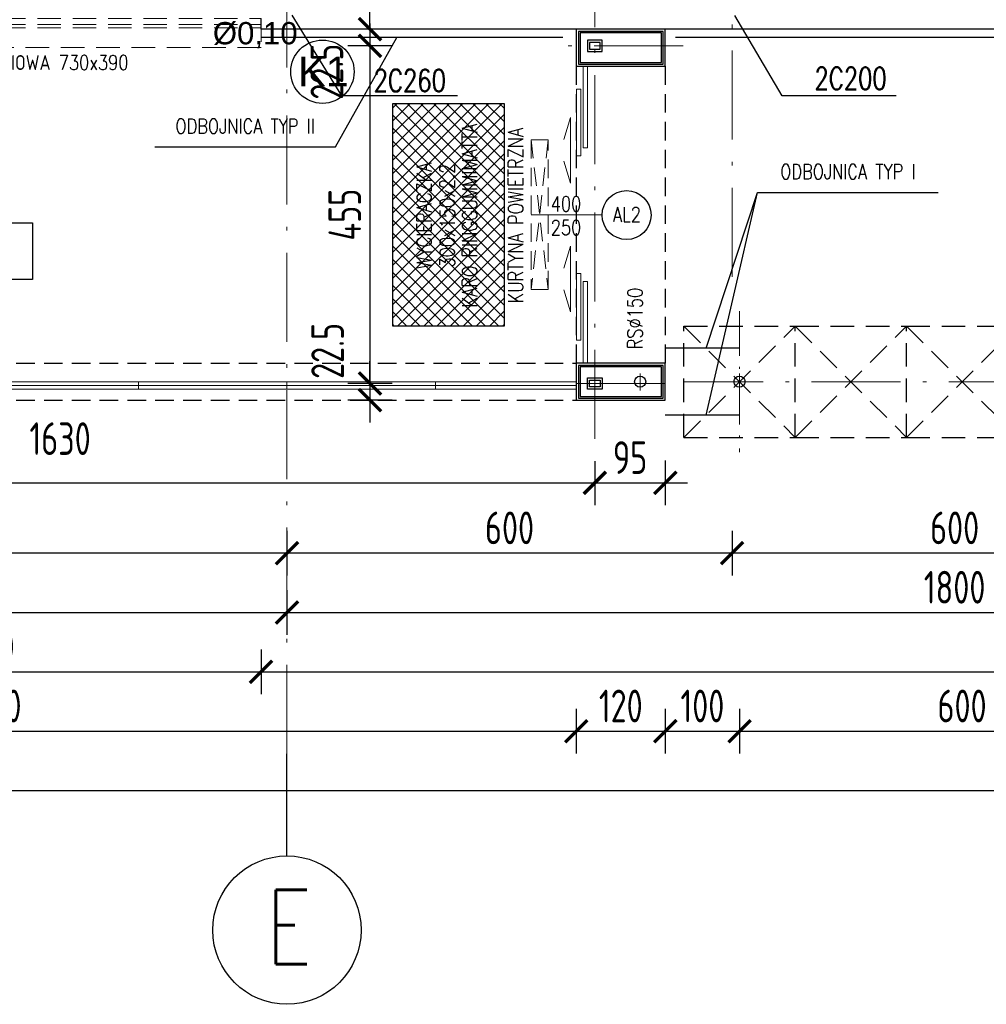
# Model space of a CAD drawing. Extents: x 153948 to 285449, y -89387 to -60195.
# Tile 27 of 108: x 255600 to 256903, y -87017 to -85690. Entities that reach past the tile are written whole.
import ezdxf
from ezdxf.enums import TextEntityAlignment as Align

# ---------------------------------------------------------------- set-up
doc = ezdxf.new("R2010")
doc.units = 0
doc.header["$LTSCALE"] = 100
doc.header["$MEASUREMENT"] = 0
doc.header["$PDMODE"] = 1
for name, pattern in [('ACAD_ISO10W100', [18.5, 12, -3, 0.5, -3]), ('DASHED2', [0.375, 0.25, -0.125]), ('HIDDEN2', [4.7625, 3.175, -1.5875])]:
    doc.linetypes.add(name, pattern=pattern)
doc.layers.get('0').update_dxf_attribs({"linetype": 'CONTINUOUS'})
doc.layers.get('DEFPOINTS').update_dxf_attribs({"linetype": 'CONTINUOUS'})
for name, color, linetype in [('_INST OPIS', 7, 'CONTINUOUS'), ('K-STA', 2, 'CONTINUOUS'), ('NADPROŻA', 8, 'DASHED2'), ('OPIS-POM', 2, 'CONTINUOUS'), ('R-----OP', 2, 'CONTINUOUS'), ('RYNNY', 2, 'CONTINUOUS'), ('TEXT', 11, 'CONTINUOUS'), ('TEXT1', 2, 'CONTINUOUS'), ('WIDOK', 11, 'CONTINUOUS'), ('WYMIARY', 1, 'CONTINUOUS')]:
    doc.layers.add(name, color=color, linetype=linetype)
for name, color, linetype, lineweight in [('ALUMINIUM', 5, 'CONTINUOUS', 13), ('OSIE', 8, 'ACAD_ISO10W100', 15), ('PANELE', 3, 'CONTINUOUS', 25)]:
    doc.layers.add(name, color=color, linetype=linetype, lineweight=lineweight)
doc.styles.add('DYBY-NORMALNY-0-8-N', font='ROMANS.SHX', dxfattribs={"width": 0.8})
doc.styles.add('instalacje', font='arial.ttf', dxfattribs={"height": 40})
doc.styles.add('STYLE2', font='isocp.shx', dxfattribs={"width": 0.8})
doc.styles.add('TXT3', font='SIMPLEX.SHX', dxfattribs={"width": 0.75, "height": 40})
doc.dimstyles.new('KRESKI_100', dxfattribs={"dimscale": 20, "dimtxt": 2.2, "dimasz": 1.5, "dimexe": 1.5, "dimexo": 1.5, "dimgap": 0.6, "dimtad": 1, "dimdec": 1, "dimrnd": 0.5, "dimdsep": 46, "dimtxsty": 'STYLE2', "dimblk1": 'ARCHTICK', "dimblk2": 'ARCHTICK', "dimsah": 1, "dimcen": 2.5, "dimdle": 1.5, "dimclrd": 10, "dimclre": 10, "dimclrt": 15, "dimadec": 0, "dimazin": 0, "dimtfac": 1, "dimtdec": 1, "dimtmove": 1, "dimatfit": 3, "dimldrblk": 'ARCHTICK', "dimfxl": 1.5, "dimfxlon": 1, "dimtolj": 1, "dimtzin": 0, "dimarcsym": 0})

# ---------------------------------------------------------------- blocks, each defined once
blk = doc.blocks.new('_ARCHTICK')
at = {"color": 0, "linetype": 'ByBlock', "const_width": 0.15}
blk.add_lwpolyline([(-0.5, -0.5), (0.5, 0.5)], dxfattribs=at)
blk = doc.blocks.new('*D20')
at = {"layer": 'DEFPOINTS', "color": 0, "ltscale": 0.1, "transparency": 16777216}
for p in [(248692.9, -85703), (260307.9, -85703), (260307.9, -86729)]:
    blk.add_point(p, dxfattribs=at)
at = {"layer": 'WYMIARY', "color": 10, "lineweight": -2, "ltscale": 0.1, "transparency": 16777216}
for p, q in [((248692.9, -86699), (248692.9, -86759)), ((260307.9, -86699), (260307.9, -86759)), ((248662.9, -86729), (260337.9, -86729))]:
    blk.add_line(p, q, dxfattribs=at)
at = {"layer": 'WYMIARY', "color": 10, "lineweight": -2, "ltscale": 0.1, "transparency": 16777216, "xscale": 30, "yscale": 30, "zscale": 30, "rotation": 180}
blk.add_blockref('_ARCHTICK', (248692.9, -86729), dxfattribs=at)
at = {"layer": 'WYMIARY', "color": 10, "lineweight": -2, "ltscale": 0.1, "transparency": 16777216, "xscale": 30, "yscale": 30, "zscale": 30}
blk.add_blockref('_ARCHTICK', (260307.9, -86729), dxfattribs=at)
at = {"layer": 'WYMIARY', "color": 15, "ltscale": 0.1, "transparency": 16777216, "insert": (254500.4, -86695), "char_height": 44, "attachment_point": 5, "style": 'STYLE2'}
blk.add_mtext('\\A1;11615', dxfattribs=at)
blk = doc.blocks.new('*D27')
at = {"layer": 'DEFPOINTS', "color": 0, "ltscale": 0.1, "transparency": 16777216}
for p in [(254770.4, -86569), (256350.4, -86569), (256350.4, -86649)]:
    blk.add_point(p, dxfattribs=at)
at = {"layer": 'WYMIARY', "color": 10, "lineweight": -2, "ltscale": 0.1, "transparency": 16777216}
for p, q in [((254770.4, -86619), (254770.4, -86679)), ((256350.4, -86619), (256350.4, -86679)), ((254740.4, -86649), (256380.4, -86649))]:
    blk.add_line(p, q, dxfattribs=at)
at = {"layer": 'WYMIARY', "color": 10, "lineweight": -2, "ltscale": 0.1, "transparency": 16777216, "xscale": 30, "yscale": 30, "zscale": 30, "rotation": 180}
blk.add_blockref('_ARCHTICK', (254770.4, -86649), dxfattribs=at)
at = {"layer": 'WYMIARY', "color": 10, "lineweight": -2, "ltscale": 0.1, "transparency": 16777216, "xscale": 30, "yscale": 30, "zscale": 30}
blk.add_blockref('_ARCHTICK', (256350.4, -86649), dxfattribs=at)
at = {"layer": 'WYMIARY', "color": 15, "ltscale": 0.1, "transparency": 16777216, "insert": (255560.4, -86615), "char_height": 44, "attachment_point": 5, "style": 'STYLE2'}
blk.add_mtext('\\A1;1580', dxfattribs=at)
blk = doc.blocks.new('*D28')
at = {"layer": 'DEFPOINTS', "color": 0, "ltscale": 0.1, "transparency": 16777216}
for p in [(256350.4, -86569), (256470.4, -86569), (256470.4, -86649)]:
    blk.add_point(p, dxfattribs=at)
at = {"layer": 'WYMIARY', "color": 10, "lineweight": -2, "ltscale": 0.1, "transparency": 16777216}
for p, q in [((256350.4, -86619), (256350.4, -86679)), ((256470.4, -86619), (256470.4, -86679)), ((256320.4, -86649), (256500.4, -86649))]:
    blk.add_line(p, q, dxfattribs=at)
at = {"layer": 'WYMIARY', "color": 10, "lineweight": -2, "ltscale": 0.1, "transparency": 16777216, "xscale": 30, "yscale": 30, "zscale": 30, "rotation": 180}
blk.add_blockref('_ARCHTICK', (256350.4, -86649), dxfattribs=at)
at = {"layer": 'WYMIARY', "color": 10, "lineweight": -2, "ltscale": 0.1, "transparency": 16777216, "xscale": 30, "yscale": 30, "zscale": 30}
blk.add_blockref('_ARCHTICK', (256470.4, -86649), dxfattribs=at)
at = {"layer": 'WYMIARY', "color": 15, "ltscale": 0.1, "transparency": 16777216, "insert": (256410.4, -86615), "char_height": 44, "attachment_point": 5, "style": 'STYLE2'}
blk.add_mtext('\\A1;120', dxfattribs=at)
blk = doc.blocks.new('*D29')
at = {"layer": 'DEFPOINTS', "color": 0, "ltscale": 0.1, "transparency": 16777216}
for p in [(256470.4, -86569), (256570.4, -86569), (256570.4, -86649)]:
    blk.add_point(p, dxfattribs=at)
at = {"layer": 'WYMIARY', "color": 10, "lineweight": -2, "ltscale": 0.1, "transparency": 16777216}
for p, q in [((256470.4, -86619), (256470.4, -86679)), ((256570.4, -86619), (256570.4, -86679)), ((256440.4, -86649), (256600.4, -86649))]:
    blk.add_line(p, q, dxfattribs=at)
at = {"layer": 'WYMIARY', "color": 10, "lineweight": -2, "ltscale": 0.1, "transparency": 16777216, "xscale": 30, "yscale": 30, "zscale": 30, "rotation": 180}
blk.add_blockref('_ARCHTICK', (256470.4, -86649), dxfattribs=at)
at = {"layer": 'WYMIARY', "color": 10, "lineweight": -2, "ltscale": 0.1, "transparency": 16777216, "xscale": 30, "yscale": 30, "zscale": 30}
blk.add_blockref('_ARCHTICK', (256570.4, -86649), dxfattribs=at)
at = {"layer": 'WYMIARY', "color": 15, "ltscale": 0.1, "transparency": 16777216, "insert": (256520.4, -86615), "char_height": 44, "attachment_point": 5, "style": 'STYLE2'}
blk.add_mtext('\\A1;100', dxfattribs=at)
blk = doc.blocks.new('*D30')
at = {"layer": 'DEFPOINTS', "color": 0, "ltscale": 0.1, "transparency": 16777216}
for p in [(256570.4, -86273), (257170.4, -86569), (257170.4, -86649)]:
    blk.add_point(p, dxfattribs=at)
at = {"layer": 'WYMIARY', "color": 10, "lineweight": -2, "ltscale": 0.1, "transparency": 16777216}
for p, q in [((256570.4, -86619), (256570.4, -86679)), ((257170.4, -86619), (257170.4, -86679)), ((256540.4, -86649), (257200.4, -86649))]:
    blk.add_line(p, q, dxfattribs=at)
at = {"layer": 'WYMIARY', "color": 10, "lineweight": -2, "ltscale": 0.1, "transparency": 16777216, "xscale": 30, "yscale": 30, "zscale": 30, "rotation": 180}
blk.add_blockref('_ARCHTICK', (256570.4, -86649), dxfattribs=at)
at = {"layer": 'WYMIARY', "color": 10, "lineweight": -2, "ltscale": 0.1, "transparency": 16777216, "xscale": 30, "yscale": 30, "zscale": 30}
blk.add_blockref('_ARCHTICK', (257170.4, -86649), dxfattribs=at)
at = {"layer": 'WYMIARY', "color": 15, "ltscale": 0.1, "transparency": 16777216, "insert": (256870.4, -86615), "char_height": 44, "attachment_point": 5, "style": 'STYLE2'}
blk.add_mtext('\\A1;600', dxfattribs=at)
blk = doc.blocks.new('*D39')
at = {"layer": 'DEFPOINTS', "color": 0, "ltscale": 0.1, "transparency": 16777216}
for p in [(255195.4, -86489), (255925.4, -86489), (255925.4, -86569)]:
    blk.add_point(p, dxfattribs=at)
at = {"layer": 'WYMIARY', "color": 10, "lineweight": -2, "ltscale": 0.1, "transparency": 16777216}
for p, q in [((255195.4, -86539), (255195.4, -86599)), ((255925.4, -86539), (255925.4, -86599)), ((255165.4, -86569), (255955.4, -86569))]:
    blk.add_line(p, q, dxfattribs=at)
at = {"layer": 'WYMIARY', "color": 10, "lineweight": -2, "ltscale": 0.1, "transparency": 16777216, "xscale": 30, "yscale": 30, "zscale": 30, "rotation": 180}
blk.add_blockref('_ARCHTICK', (255195.4, -86569), dxfattribs=at)
at = {"layer": 'WYMIARY', "color": 10, "lineweight": -2, "ltscale": 0.1, "transparency": 16777216, "xscale": 30, "yscale": 30, "zscale": 30}
blk.add_blockref('_ARCHTICK', (255925.4, -86569), dxfattribs=at)
at = {"layer": 'WYMIARY', "color": 15, "ltscale": 0.1, "transparency": 16777216, "insert": (255560.4, -86535), "char_height": 44, "attachment_point": 5, "style": 'STYLE2'}
blk.add_mtext('\\A1;730', dxfattribs=at)
blk = doc.blocks.new('*D40')
at = {"layer": 'DEFPOINTS', "color": 0, "ltscale": 0.1, "transparency": 16777216}
for p in [(255925.4, -85703), (260307.9, -85703), (260307.9, -86569)]:
    blk.add_point(p, dxfattribs=at)
at = {"layer": 'WYMIARY', "color": 10, "lineweight": -2, "ltscale": 0.1, "transparency": 16777216}
for p, q in [((255925.4, -86539), (255925.4, -86599)), ((260307.9, -86539), (260307.9, -86599)), ((255895.4, -86569), (260337.9, -86569))]:
    blk.add_line(p, q, dxfattribs=at)
at = {"layer": 'WYMIARY', "color": 10, "lineweight": -2, "ltscale": 0.1, "transparency": 16777216, "xscale": 30, "yscale": 30, "zscale": 30, "rotation": 180}
blk.add_blockref('_ARCHTICK', (255925.4, -86569), dxfattribs=at)
at = {"layer": 'WYMIARY', "color": 10, "lineweight": -2, "ltscale": 0.1, "transparency": 16777216, "xscale": 30, "yscale": 30, "zscale": 30}
blk.add_blockref('_ARCHTICK', (260307.9, -86569), dxfattribs=at)
at = {"layer": 'WYMIARY', "color": 15, "ltscale": 0.1, "transparency": 16777216, "insert": (258116.7, -86535), "char_height": 44, "attachment_point": 5, "style": 'STYLE2'}
blk.add_mtext('\\A1;4382.5', dxfattribs=at)
blk = doc.blocks.new('*D46')
at = {"layer": 'DEFPOINTS', "color": 0, "ltscale": 0.1, "transparency": 16777216}
for p in [(254160.4, -86409), (255960.4, -86409), (255960.4, -86489)]:
    blk.add_point(p, dxfattribs=at)
at = {"layer": 'WYMIARY', "color": 10, "lineweight": -2, "ltscale": 0.1, "transparency": 16777216}
for p, q in [((254160.4, -86459), (254160.4, -86519)), ((255960.4, -86459), (255960.4, -86519)), ((254130.4, -86489), (255990.4, -86489))]:
    blk.add_line(p, q, dxfattribs=at)
at = {"layer": 'WYMIARY', "color": 10, "lineweight": -2, "ltscale": 0.1, "transparency": 16777216, "xscale": 30, "yscale": 30, "zscale": 30, "rotation": 180}
blk.add_blockref('_ARCHTICK', (254160.4, -86489), dxfattribs=at)
at = {"layer": 'WYMIARY', "color": 10, "lineweight": -2, "ltscale": 0.1, "transparency": 16777216, "xscale": 30, "yscale": 30, "zscale": 30}
blk.add_blockref('_ARCHTICK', (255960.4, -86489), dxfattribs=at)
at = {"layer": 'WYMIARY', "color": 15, "ltscale": 0.1, "transparency": 16777216, "insert": (255060.4, -86455), "char_height": 44, "attachment_point": 5, "style": 'STYLE2'}
blk.add_mtext('\\A1;1800', dxfattribs=at)
blk = doc.blocks.new('*D47')
at = {"layer": 'DEFPOINTS', "color": 0, "ltscale": 0.1, "transparency": 16777216}
for p in [(255960.4, -86409), (257760.4, -86409), (257760.4, -86489)]:
    blk.add_point(p, dxfattribs=at)
at = {"layer": 'WYMIARY', "color": 10, "lineweight": -2, "ltscale": 0.1, "transparency": 16777216}
for p, q in [((255960.4, -86459), (255960.4, -86519)), ((257760.4, -86459), (257760.4, -86519)), ((255930.4, -86489), (257790.4, -86489))]:
    blk.add_line(p, q, dxfattribs=at)
at = {"layer": 'WYMIARY', "color": 10, "lineweight": -2, "ltscale": 0.1, "transparency": 16777216, "xscale": 30, "yscale": 30, "zscale": 30, "rotation": 180}
blk.add_blockref('_ARCHTICK', (255960.4, -86489), dxfattribs=at)
at = {"layer": 'WYMIARY', "color": 10, "lineweight": -2, "ltscale": 0.1, "transparency": 16777216, "xscale": 30, "yscale": 30, "zscale": 30}
blk.add_blockref('_ARCHTICK', (257760.4, -86489), dxfattribs=at)
at = {"layer": 'WYMIARY', "color": 15, "ltscale": 0.1, "transparency": 16777216, "insert": (256860.4, -86455), "char_height": 44, "attachment_point": 5, "style": 'STYLE2'}
blk.add_mtext('\\A1;1800', dxfattribs=at)
blk = doc.blocks.new('*D56')
at = {"layer": 'DEFPOINTS', "color": 0, "ltscale": 0.1, "transparency": 16777216}
for p in [(256560.4, -86329), (257160.4, -86329), (256560.4, -86409)]:
    blk.add_point(p, dxfattribs=at)
at = {"layer": 'WYMIARY', "color": 10, "lineweight": -2, "ltscale": 0.1, "transparency": 16777216}
for p, q in [((256560.4, -86379), (256560.4, -86439)), ((257160.4, -86379), (257160.4, -86439)), ((257190.4, -86409), (256530.4, -86409))]:
    blk.add_line(p, q, dxfattribs=at)
at = {"layer": 'WYMIARY', "color": 10, "lineweight": -2, "ltscale": 0.1, "transparency": 16777216, "xscale": 30, "yscale": 30, "zscale": 30, "rotation": 180}
blk.add_blockref('_ARCHTICK', (256560.4, -86409), dxfattribs=at)
at = {"layer": 'WYMIARY', "color": 10, "lineweight": -2, "ltscale": 0.1, "transparency": 16777216, "xscale": 30, "yscale": 30, "zscale": 30}
blk.add_blockref('_ARCHTICK', (257160.4, -86409), dxfattribs=at)
at = {"layer": 'WYMIARY', "color": 15, "ltscale": 0.1, "transparency": 16777216, "insert": (256860.4, -86375), "char_height": 44, "attachment_point": 5, "style": 'STYLE2'}
blk.add_mtext('\\A1;600', dxfattribs=at)
blk = doc.blocks.new('*D57')
at = {"layer": 'DEFPOINTS', "color": 0, "ltscale": 0.1, "transparency": 16777216}
for p in [(256560.4, -86036.8), (255960.4, -86329), (255960.4, -86409)]:
    blk.add_point(p, dxfattribs=at)
at = {"layer": 'WYMIARY', "color": 10, "lineweight": -2, "ltscale": 0.1, "transparency": 16777216}
for p, q in [((255960.4, -86379), (255960.4, -86439)), ((256560.4, -86379), (256560.4, -86439)), ((256590.4, -86409), (255930.4, -86409))]:
    blk.add_line(p, q, dxfattribs=at)
at = {"layer": 'WYMIARY', "color": 10, "lineweight": -2, "ltscale": 0.1, "transparency": 16777216, "xscale": 30, "yscale": 30, "zscale": 30, "rotation": 180}
blk.add_blockref('_ARCHTICK', (255960.4, -86409), dxfattribs=at)
at = {"layer": 'WYMIARY', "color": 10, "lineweight": -2, "ltscale": 0.1, "transparency": 16777216, "xscale": 30, "yscale": 30, "zscale": 30}
blk.add_blockref('_ARCHTICK', (256560.4, -86409), dxfattribs=at)
at = {"layer": 'WYMIARY', "color": 15, "ltscale": 0.1, "transparency": 16777216, "insert": (256260.4, -86375), "char_height": 44, "attachment_point": 5, "style": 'STYLE2'}
blk.add_mtext('\\A1;600', dxfattribs=at)
blk = doc.blocks.new('*D58')
at = {"layer": 'DEFPOINTS', "color": 0, "ltscale": 0.1, "transparency": 16777216}
for p in [(255060.4, -86329), (255960.4, -86329), (255060.4, -86409)]:
    blk.add_point(p, dxfattribs=at)
at = {"layer": 'WYMIARY', "color": 10, "lineweight": -2, "ltscale": 0.1, "transparency": 16777216}
for p, q in [((255060.4, -86379), (255060.4, -86439)), ((255960.4, -86379), (255960.4, -86439)), ((255990.4, -86409), (255030.4, -86409))]:
    blk.add_line(p, q, dxfattribs=at)
at = {"layer": 'WYMIARY', "color": 10, "lineweight": -2, "ltscale": 0.1, "transparency": 16777216, "xscale": 30, "yscale": 30, "zscale": 30, "rotation": 180}
blk.add_blockref('_ARCHTICK', (255060.4, -86409), dxfattribs=at)
at = {"layer": 'WYMIARY', "color": 10, "lineweight": -2, "ltscale": 0.1, "transparency": 16777216, "xscale": 30, "yscale": 30, "zscale": 30}
blk.add_blockref('_ARCHTICK', (255960.4, -86409), dxfattribs=at)
at = {"layer": 'WYMIARY', "color": 15, "ltscale": 0.1, "transparency": 16777216, "insert": (255510.4, -86375), "char_height": 44, "attachment_point": 5, "style": 'STYLE2'}
blk.add_mtext('\\A1;900', dxfattribs=at)
blk = doc.blocks.new('*D364')
at = {"layer": 'DEFPOINTS', "color": 0, "ltscale": 0.1, "transparency": 16777216}
for p in [(256350.4, -85703), (256072.3, -85725.5), (256350.4, -85725.5)]:
    blk.add_point(p, dxfattribs=at)
at = {"layer": 'WYMIARY', "color": 10, "lineweight": -2, "ltscale": 0.1, "transparency": 16777216}
for p, q in [((256072.3, -85703), (256072.3, -85673)), ((256102.3, -85703), (256042.3, -85703)), ((256072.3, -85703), (256072.3, -85725.5)), ((256102.3, -85725.5), (256042.3, -85725.5)), ((256072.3, -85725.5), (256072.3, -85755.5))]:
    blk.add_line(p, q, dxfattribs=at)
at = {"layer": 'WYMIARY', "color": 10, "lineweight": -2, "ltscale": 0.1, "transparency": 16777216, "xscale": 30, "yscale": 30, "zscale": 30}
for p, rotation in [((256072.3, -85703), 270), ((256072.3, -85725.5), 90)]:
    blk.add_blockref('_ARCHTICK', p, dxfattribs=dict(at, rotation=rotation))
at = {"layer": 'WYMIARY', "color": 15, "ltscale": 0.1, "transparency": 16777216, "insert": (256014.2, -85760.4), "char_height": 44, "attachment_point": 5, "rotation": 90, "style": 'STYLE2'}
blk.add_mtext('\\A1;22.5', dxfattribs=at)
blk = doc.blocks.new('*D365')
at = {"layer": 'DEFPOINTS', "color": 0, "ltscale": 0.1, "transparency": 16777216}
for p in [(256350.4, -85725.5), (256072.3, -86180.5), (256326.5, -86180.5)]:
    blk.add_point(p, dxfattribs=at)
at = {"layer": 'WYMIARY', "color": 10, "lineweight": -2, "ltscale": 0.1, "transparency": 16777216}
for p, q in [((256072.3, -85695.5), (256072.3, -86210.5)), ((256102.3, -85725.5), (256042.3, -85725.5)), ((256102.3, -86180.5), (256042.3, -86180.5))]:
    blk.add_line(p, q, dxfattribs=at)
at = {"layer": 'WYMIARY', "color": 10, "lineweight": -2, "ltscale": 0.1, "transparency": 16777216, "xscale": 30, "yscale": 30, "zscale": 30}
for p, rotation in [((256072.3, -85725.5), 90), ((256072.3, -86180.5), 270)]:
    blk.add_blockref('_ARCHTICK', p, dxfattribs=dict(at, rotation=rotation))
at = {"layer": 'WYMIARY', "color": 15, "ltscale": 0.1, "transparency": 16777216, "insert": (256038.3, -85953), "char_height": 44, "attachment_point": 5, "rotation": 90, "style": 'STYLE2'}
blk.add_mtext('\\A1;455', dxfattribs=at)
blk = doc.blocks.new('*D366')
at = {"layer": 'DEFPOINTS', "color": 0, "ltscale": 0.1, "transparency": 16777216}
for p in [(256326.5, -86180.5), (256072.3, -86203), (256350.4, -86203)]:
    blk.add_point(p, dxfattribs=at)
at = {"layer": 'WYMIARY', "color": 10, "lineweight": -2, "ltscale": 0.1, "transparency": 16777216}
for p, q in [((256072.3, -86180.5), (256072.3, -86150.5)), ((256102.3, -86180.5), (256042.3, -86180.5)), ((256072.3, -86180.5), (256072.3, -86203)), ((256102.3, -86203), (256042.3, -86203)), ((256072.3, -86203), (256072.3, -86233))]:
    blk.add_line(p, q, dxfattribs=at)
at = {"layer": 'WYMIARY', "color": 10, "lineweight": -2, "ltscale": 0.1, "transparency": 16777216, "xscale": 30, "yscale": 30, "zscale": 30}
for p, rotation in [((256072.3, -86180.5), 270), ((256072.3, -86203), 90)]:
    blk.add_blockref('_ARCHTICK', p, dxfattribs=dict(at, rotation=rotation))
at = {"layer": 'WYMIARY', "color": 15, "ltscale": 0.1, "transparency": 16777216, "insert": (256015.2, -86136.6), "char_height": 44, "attachment_point": 5, "rotation": 90, "style": 'STYLE2'}
blk.add_mtext('\\A1;22.5', dxfattribs=at)
blk = doc.blocks.new('*D373')
at = {"layer": 'DEFPOINTS', "color": 0, "ltscale": 0.1, "transparency": 16777216}
for p in [(254745.4, -86255.2), (256375.4, -86255.2), (256375.4, -86314.3)]:
    blk.add_point(p, dxfattribs=at)
at = {"layer": 'WYMIARY', "color": 10, "lineweight": -2, "ltscale": 0.1, "transparency": 16777216}
for p, q in [((254745.4, -86285.2), (254745.4, -86344.3)), ((256375.4, -86285.2), (256375.4, -86344.3)), ((254715.4, -86314.3), (256405.4, -86314.3))]:
    blk.add_line(p, q, dxfattribs=at)
at = {"layer": 'WYMIARY', "color": 10, "lineweight": -2, "ltscale": 0.1, "transparency": 16777216, "xscale": 30, "yscale": 30, "zscale": 30, "rotation": 180}
blk.add_blockref('_ARCHTICK', (254745.4, -86314.3), dxfattribs=at)
at = {"layer": 'WYMIARY', "color": 10, "lineweight": -2, "ltscale": 0.1, "transparency": 16777216, "xscale": 30, "yscale": 30, "zscale": 30}
blk.add_blockref('_ARCHTICK', (256375.4, -86314.3), dxfattribs=at)
at = {"layer": 'WYMIARY', "color": 15, "ltscale": 0.1, "transparency": 16777216, "insert": (255654.6, -86254.8), "char_height": 44, "attachment_point": 5, "style": 'STYLE2'}
blk.add_mtext('\\A1;1630', dxfattribs=at)
blk = doc.blocks.new('*D374')
at = {"layer": 'DEFPOINTS', "color": 0, "ltscale": 0.1, "transparency": 16777216}
for p in [(256470.4, -86203), (256375.4, -86255.2), (256470.4, -86314.3)]:
    blk.add_point(p, dxfattribs=at)
at = {"layer": 'WYMIARY', "color": 10, "lineweight": -2, "ltscale": 0.1, "transparency": 16777216}
for p, q in [((256375.4, -86285.2), (256375.4, -86344.3)), ((256470.4, -86284.3), (256470.4, -86344.3)), ((256345.4, -86314.3), (256500.4, -86314.3))]:
    blk.add_line(p, q, dxfattribs=at)
at = {"layer": 'WYMIARY', "color": 10, "lineweight": -2, "ltscale": 0.1, "transparency": 16777216, "xscale": 30, "yscale": 30, "zscale": 30, "rotation": 180}
blk.add_blockref('_ARCHTICK', (256375.4, -86314.3), dxfattribs=at)
at = {"layer": 'WYMIARY', "color": 10, "lineweight": -2, "ltscale": 0.1, "transparency": 16777216, "xscale": 30, "yscale": 30, "zscale": 30}
blk.add_blockref('_ARCHTICK', (256470.4, -86314.3), dxfattribs=at)
at = {"layer": 'WYMIARY', "color": 15, "ltscale": 0.1, "transparency": 16777216, "insert": (256422.9, -86280.3), "char_height": 44, "attachment_point": 5, "style": 'STYLE2'}
blk.add_mtext('\\A1;95', dxfattribs=at)

msp = doc.modelspace()

# ---------------------------------------------------------------- hatches: boundary and pattern name
at = {"layer": 'WIDOK'}
h = msp.add_hatch(dxfattribs=at)
h.set_pattern_fill('ANSI37', color=9, scale=100, style=0)
h.set_pattern_definition([(45, (252102.933, -83303.677), (-8.838835, 8.838835), []), (135, (252102.933, -83303.677), (-8.838835, -8.838835), [])])
h.paths.add_polyline_path([(256103.02, -85803.05), (256103.02, -86103.05), (256253.02, -86103.05), (256253.02, -85803.05)])
h.paths.add_polyline_path([(256221.78, -86096.74), (256221.78, -85811.69), (256191.78, -85811.69), (256191.78, -86096.74)], flags=24)
h.paths.add_polyline_path([(256191.46, -86034.64), (256191.46, -85873.79), (256161.46, -85873.79), (256161.46, -86034.64)], flags=24)
h.paths.add_polyline_path([(256160.25, -86037.69), (256160.25, -85870.74), (256130.25, -85870.74), (256130.25, -86037.69)], flags=24)

# ---------------------------------------------------------------- linework, layer by layer
at = {"layer": '_INST OPIS', "ltscale": 0.1}
msp.add_circle((256008.21, -85760.42), 42.67, dxfattribs=at)
at = {"layer": 'ALUMINIUM', "linetype": 'HIDDEN2', "ltscale": 0.1}
for p, q in [((255195.4, -85696.65), (255925.4, -85696.65)), ((255195.4, -85701.32), (255925.4, -85701.32))]:
    msp.add_line(p, q, dxfattribs=at)
at = {"layer": 'ALUMINIUM', "linetype": 'Continuous', "ltscale": 0.1}
for p, q in [((256342.65, -85822.28), (256333.53, -85851.73)), ((256342.65, -85910.52), (256342.65, -85822.28)), ((256342.65, -85910.52), (256333.53, -85881.07)), ((256342.65, -85995.57), (256333.53, -86025.02)), ((256342.65, -85995.57), (256342.65, -86083.81)), ((256342.65, -86083.81), (256333.53, -86054.36))]:
    msp.add_line(p, q, dxfattribs=at)
at = {"layer": 'ALUMINIUM', "linetype": 'DASHED2'}
for p, q in [((256289.5, -85852.22), (256312.41, -86053.87)), ((256312.41, -85852.22), (256289.5, -86053.87))]:
    msp.add_line(p, q, dxfattribs=at)
at = {"layer": 'ALUMINIUM', "ltscale": 0.1}
for p, q in [((255760.4, -86178.05), (255560.4, -86178.05)), ((255760.4, -86183.05), (255560.4, -86183.05)), ((255760.4, -86178.05), (255760.4, -86188.05)), ((255760.4, -86178.05), (255760.4, -86188.05)), ((255760.4, -86178.05), (255760.4, -86188.05)), ((255760.4, -86178.05), (255760.4, -86188.05)), ((255760.4, -86178.05), (255760.4, -86188.05)), ((255760.4, -86178.05), (255760.4, -86188.05)), ((255760.4, -86178.05), (255760.4, -86188.05)), ((255760.4, -86178.05), (255760.4, -86188.05)), ((255760.4, -86178.05), (255760.4, -86188.05)), ((255760.4, -86178.05), (255760.4, -86188.05)), ((255760.4, -86178.05), (255760.4, -86188.05)), ((255760.4, -86178.05), (255760.4, -86188.05)), ((255760.4, -86178.05), (255760.4, -86188.05)), ((255760.4, -86178.05), (255760.4, -86188.05)), ((255760.4, -86178.05), (255760.4, -86188.05)), ((255760.4, -86178.05), (255760.4, -86188.05)), ((255760.4, -86178.05), (255760.4, -86188.05)), ((255760.4, -86178.05), (255760.4, -86188.05)), ((255760.4, -86178.05), (255760.4, -86188.05)), ((255760.4, -86178.05), (255760.4, -86188.05)), ((255760.4, -86178.05), (255760.4, -86188.05)), ((255760.4, -86178.05), (255760.4, -86188.05)), ((255960.4, -86178.05), (255760.4, -86178.05)), ((255960.4, -86183.05), (255760.4, -86183.05)), ((255960.4, -86178.05), (255960.4, -86188.05)), ((255960.4, -86178.05), (255960.4, -86188.05)), ((255960.4, -86178.05), (255960.4, -86188.05)), ((255960.4, -86178.05), (255960.4, -86188.05)), ((255960.4, -86178.05), (255960.4, -86188.05)), ((256160.4, -86178.05), (255960.4, -86178.05)), ((255960.4, -86178.05), (255960.4, -86188.05)), ((255960.4, -86178.05), (255960.4, -86188.05)), ((255960.4, -86178.05), (255960.4, -86188.05)), ((255960.4, -86178.05), (255960.4, -86188.05)), ((256160.4, -86183.05), (255960.4, -86183.05)), ((256160.4, -86178.05), (256160.4, -86188.05)), ((256350.4, -86178.05), (256160.4, -86178.05)), ((256160.4, -86178.05), (256160.4, -86188.05)), ((256160.4, -86178.05), (256160.4, -86188.05)), ((256160.4, -86178.05), (256160.4, -86188.05)), ((256160.4, -86178.05), (256160.4, -86188.05)), ((256350.4, -86183.05), (256160.4, -86183.05)), ((255760.4, -86188.05), (255560.4, -86188.05)), ((255960.4, -86188.05), (255760.4, -86188.05)), ((256160.4, -86188.05), (255960.4, -86188.05)), ((256350.4, -86188.05), (256160.4, -86188.05)), ((256350.4, -86188.05), (256350.4, -86198.05))]:
    msp.add_line(p, q, dxfattribs=at)
at = {"layer": 'ALUMINIUM', "linetype": 'HIDDEN2', "ltscale": 0.1}
msp.add_lwpolyline([(255195.4, -85688.55), (255925.4, -85688.55), (255925.4, -85727.96), (255195.4, -85727.96)], close=True, dxfattribs=at)
at = {"layer": 'ALUMINIUM'}
for points in [[(256365.4, -85863.05), (256365.4, -85753.05), (256359.81, -85753.05), (256359.81, -85863.05)], [(256356.5, -85783.77), (256356.5, -85873.77), (256350.9, -85873.77), (256350.9, -85783.77)], [(256356.5, -86122.33), (256356.5, -86032.33), (256350.9, -86032.33), (256350.9, -86122.33)], [(256365.4, -86153.05), (256365.4, -86043.05), (256359.81, -86043.05), (256359.81, -86153.05)]]:
    msp.add_lwpolyline(points, close=True, dxfattribs=at)
at = {"layer": 'ALUMINIUM', "linetype": 'DASHED2'}
msp.add_lwpolyline([(256312.41, -85852.22), (256289.5, -85852.22), (256289.5, -86053.87), (256312.41, -86053.87)], close=True, dxfattribs=at)
at = {"layer": 'K-STA', "color": 7}
for p, q in [((256332.1, -85714.18), (255925.4, -85714.18)), ((258370.59, -85714.18), (256483.98, -85714.18)), ((256570.4, -86132.94), (256470.37, -86132.94)), ((256570.4, -86223.15), (256470.37, -86223.15))]:
    msp.add_line(p, q, dxfattribs=at)
at = {"layer": 'K-STA', "color": 3, "linetype": 'HIDDEN2', "ltscale": 0.1}
for p, q in [((256495.4, -86253.05), (256495.4, -86103.05)), ((256495.4, -86103.05), (256645.4, -86103.05)), ((256495.4, -86253.05), (256645.4, -86103.05)), ((256495.4, -86103.05), (256645.4, -86253.05)), ((256645.4, -86253.05), (256645.4, -86103.05)), ((256645.4, -86253.05), (256795.4, -86103.05)), ((256645.4, -86103.05), (256795.4, -86103.05)), ((256645.4, -86103.05), (256795.4, -86253.05)), ((256645.4, -86253.05), (256645.4, -86103.05)), ((256795.4, -86253.05), (256795.4, -86103.05)), ((256795.4, -86103.05), (256945.4, -86253.05)), ((256795.4, -86103.05), (256945.4, -86103.05)), ((256795.4, -86253.05), (256945.4, -86103.05)), ((256495.4, -86253.05), (256645.4, -86253.05)), ((256645.4, -86253.05), (256795.4, -86253.05)), ((256795.4, -86253.05), (256945.4, -86253.05))]:
    msp.add_line(p, q, dxfattribs=at)
at = {"layer": 'K-STA'}
for points in [[(256385.4, -85718.05), (256365.4, -85718.05), (256365.4, -85733.05), (256385.4, -85733.05)], [(256382.4, -85721.05), (256368.4, -85721.05), (256368.4, -85730.05), (256382.4, -85730.05)], [(256385.4, -86188.05), (256365.4, -86188.05), (256365.4, -86173.05), (256385.4, -86173.05)], [(256382.4, -86185.05), (256368.4, -86185.05), (256368.4, -86176.05), (256382.4, -86176.05)]]:
    msp.add_lwpolyline(points, close=True, dxfattribs=at)
at = {"layer": 'NADPROŻA'}
for p, q in [((256350.4, -85753.05), (256350.4, -86153.05)), ((256470.4, -85753.05), (256470.4, -86153.05)), ((254770.4, -86153.05), (256350.4, -86153.05)), ((254770.4, -86203.05), (256350.4, -86203.05))]:
    msp.add_line(p, q, dxfattribs=at)
at = {"layer": 'OPIS-POM'}
msp.add_lwpolyline([(255518.79, -85964.22), (255617.46, -85964.22), (255617.46, -86040.53), (255518.79, -86040.53)], close=True, dxfattribs=at)
at = {"layer": 'OSIE', "ltscale": 0.1}
for p, q in [((255960.4, -86679.55), (255960.4, -73374.65)), ((256560.4, -86036.78), (256560.4, -85049.97)), ((256375.4, -86255.21), (256375.4, -85644.89)), ((256494.47, -85725.55), (256326.47, -85725.55)), ((256436.46, -86189.81), (256436.46, -86167.01)), ((256570.4, -86189.81), (256570.4, -86167.01)), ((256470.4, -86180.55), (256326.47, -86180.55)), ((258637.39, -86178.05), (256495.4, -86178.05)), ((256559.01, -86178.05), (256581.8, -86178.05))]:
    msp.add_line(p, q, dxfattribs=at)
at = {"layer": 'OSIE', "ltscale": 0.05}
msp.add_line((256570.4, -86083.05), (256570.4, -86273.05), dxfattribs=at)
at = {"layer": 'PANELE', "ltscale": 0.12}
msp.add_line((255925.4, -85703.05), (255925.4, -85688.55), dxfattribs=at)
at = {"layer": 'PANELE', "ltscale": 0.5}
msp.add_line((260307.9, -85703.05), (255925.4, -85703.05), dxfattribs=at)
for points in [[(256350.4, -85703.05), (256350.4, -85753.05), (256470.4, -85753.05), (256470.4, -85703.05)], [(256353.4, -85706.05), (256353.4, -85750.05), (256467.4, -85750.05), (256467.4, -85706.05)], [(256355.4, -85708.05), (256355.4, -85748.05), (256465.4, -85748.05), (256465.4, -85708.05)], [(256350.4, -86153.05), (256350.4, -86203.05), (256470.4, -86203.05), (256470.4, -86153.05)], [(256353.4, -86156.05), (256353.4, -86200.05), (256467.4, -86200.05), (256467.4, -86156.05)], [(256355.4, -86158.05), (256355.4, -86198.05), (256465.4, -86198.05), (256465.4, -86158.05)]]:
    msp.add_lwpolyline(points, close=True, dxfattribs=at)
at = {"layer": 'R-----OP'}
for p, q in [((256025.63, -85861.76), (256108.46, -85714.18)), ((255782.22, -85861.76), (256025.63, -85861.76)), ((256525.3, -86223.15), (256594.71, -85923)), ((256525.3, -86132.94), (256594.71, -85923)), ((256594.71, -85923), (256838.11, -85923))]:
    msp.add_line(p, q, dxfattribs=at)
at = {"layer": 'R-----OP', "color": 2, "lineweight": 13}
msp.add_lwpolyline([(256385.22, -85953.05), (256289.5, -85953.05)], dxfattribs=at)
at = {"layer": 'R-----OP'}
msp.add_circle((256418.22, -85953.52), 33, dxfattribs=at)
at = {"layer": 'RYNNY', "ltscale": 0.1}
for centre in [(256436.46, -86178.05), (256570.4, -86178.05)]:
    msp.add_circle(centre, 7.5, dxfattribs=at)
at = {"layer": 'TEXT'}
for p, q in [((256034.26, -85792.74), (255967.39, -85684.05)), ((256627.78, -85792.74), (256564.15, -85684.55)), ((256190.45, -85792.74), (256034.26, -85792.74)), ((256781.6, -85792.74), (256627.78, -85792.74))]:
    msp.add_line(p, q, dxfattribs=at)
at = {"layer": 'TEXT1'}
msp.add_line((255960.4, -86816.91), (255960.4, -86679.55), dxfattribs=at)
msp.add_circle((255960.4, -86916.91), 100, dxfattribs=at)
at = {"layer": 'WIDOK', "color": 9}
msp.add_lwpolyline([(256103.02, -85803.05), (256253.02, -85803.05), (256253.02, -86103.05), (256103.02, -86103.05)], close=True, dxfattribs=at)

# ---------------------------------------------------------------- texts
at = {"layer": '_INST OPIS', "ltscale": 0.1, "style": 'instalacje'}
for s, height, p in [('%%C0,10', 30, (255860.54, -85723.52)), ('K1', 40, (255975.4, -85780.1))]:
    msp.add_text(s, height=height, dxfattribs=at).set_placement(p)
at = {"layer": 'R-----OP', "color": 2, "style": 'DYBY-NORMALNY-0-8-N', "width": 0.8}
for s, p in [('ROLETA ANTYWŁAMANIOWA 730x390', (255548.92, -85748.05)), ('ODBOJNICA TYP II', (255903.92, -85833.81)), ('ODBOJNICA TYP I', (256716.41, -85895.05)), ('400', (256336.52, -85938.55)), ('250', (256336.52, -85970.44))]:
    msp.add_text(s, height=20, dxfattribs=at).set_placement(p, align=Align.MIDDLE)
for s, p in [('KARO RINGGUMMIMATTA', (256206.78, -85954.21)), ('KURTYNA POWIETRZNA', (256268.77, -85954.21)), ('WYCIERACZKA', (256145.25, -85954.21)), ('300x150x2.2', (256176.46, -85954.21)), ('RS%%c150', (256429.48, -86092.93))]:
    msp.add_text(s, height=20, rotation=90, dxfattribs=at).set_placement(p, align=Align.MIDDLE)
msp.add_text('AL2', height=20, dxfattribs=at).set_placement((256418.63, -85952.85), align=Align.MIDDLE_CENTER)
at = {"layer": 'TEXT', "style": 'TXT3', "width": 0.75}
for s, p in [('2C260', (256077.22, -85787.28)), ('2C200', (256671.52, -85784.45))]:
    msp.add_text(s, height=30, dxfattribs=at).set_placement(p)
at = {"layer": 'TEXT1', "style": 'TXT3', "width": 0.75}
msp.add_text('E', height=100, dxfattribs=at).set_placement((255932.56, -86962.64))

# ---------------------------------------------------------------- dimensions: what is measured, and where the dimension line sits
at = {"layer": 'WYMIARY', "ltscale": 0.1}
for base, p1, p2, picture, middle in [((256072.3, -85725.55), (256350.4, -85703.05), (256350.4, -85725.55), '*D364', (256048.25, -85760.4)), ((256072.3, -86203.05), (256326.47, -86180.55), (256350.4, -86203.05), '*D366', (256049.18, -86136.56))]:
    dim = msp.add_linear_dim(base=base, p1=p1, p2=p2, angle=90, dimstyle='KRESKI_100', dxfattribs=at)
    dim.commit()
    dim.dimension.update_dxf_attribs({"geometry": picture, "text_midpoint": middle, "dimtype": 160})
dim = msp.add_linear_dim(base=(256072.3, -86180.55), p1=(256350.4, -85725.55), p2=(256326.47, -86180.55), angle=90, dimstyle='KRESKI_100', dxfattribs=at)
dim.commit()
dim.dimension.update_dxf_attribs({"geometry": '*D365', "text_midpoint": (256038.3, -85953.05)})
for base, p1, p2, picture, middle in [((260307.9, -86729.04), (248692.9, -85703.05), (260307.9, -85703.05), '*D20', (254500.4, -86695.04)), ((260307.9, -86569.04), (255925.4, -85703.05), (260307.9, -85703.05), '*D40', (258116.65, -86535.04)), ((255960.4, -86409.04), (256560.4, -86036.78), (255960.4, -86329.04), '*D57', (256260.4, -86375.04)), ((256470.4, -86314.34), (256375.4, -86255.21), (256470.4, -86203.05), '*D374', (256422.9, -86280.34)), ((257170.4, -86649.04), (256570.4, -86273.05), (257170.4, -86569.04), '*D30', (256870.4, -86615.04)), ((255060.4, -86409.04), (255960.4, -86329.04), (255060.4, -86329.04), '*D58', (255510.4, -86375.04)), ((256560.4, -86409.04), (257160.4, -86329.04), (256560.4, -86329.04), '*D56', (256860.4, -86375.04)), ((255960.4, -86489.04), (254160.4, -86409.04), (255960.4, -86409.04), '*D46', (255060.4, -86455.04)), ((257760.4, -86489.04), (255960.4, -86409.04), (257760.4, -86409.04), '*D47', (256860.4, -86455.04)), ((255925.4, -86569.04), (255195.4, -86489.04), (255925.4, -86489.04), '*D39', (255560.4, -86535.04)), ((256350.4, -86649.04), (254770.4, -86569.04), (256350.4, -86569.04), '*D27', (255560.4, -86615.04)), ((256470.4, -86649.04), (256350.4, -86569.04), (256470.4, -86569.04), '*D28', (256410.4, -86615.04)), ((256570.4, -86649.04), (256470.4, -86569.04), (256570.4, -86569.04), '*D29', (256520.4, -86615.04))]:
    dim = msp.add_linear_dim(base=base, p1=p1, p2=p2, dimstyle='KRESKI_100', dxfattribs=at)
    dim.commit()
    dim.dimension.update_dxf_attribs({"geometry": picture, "text_midpoint": middle})
dim = msp.add_linear_dim(base=(256375.4, -86314.34), p1=(254745.4, -86255.21), p2=(256375.4, -86255.21), dimstyle='KRESKI_100', dxfattribs=at)
dim.commit()
dim.dimension.update_dxf_attribs({"geometry": '*D373', "text_midpoint": (255654.58, -86288.84), "dimtype": 160})

doc.saveas('drawing.dxf')
